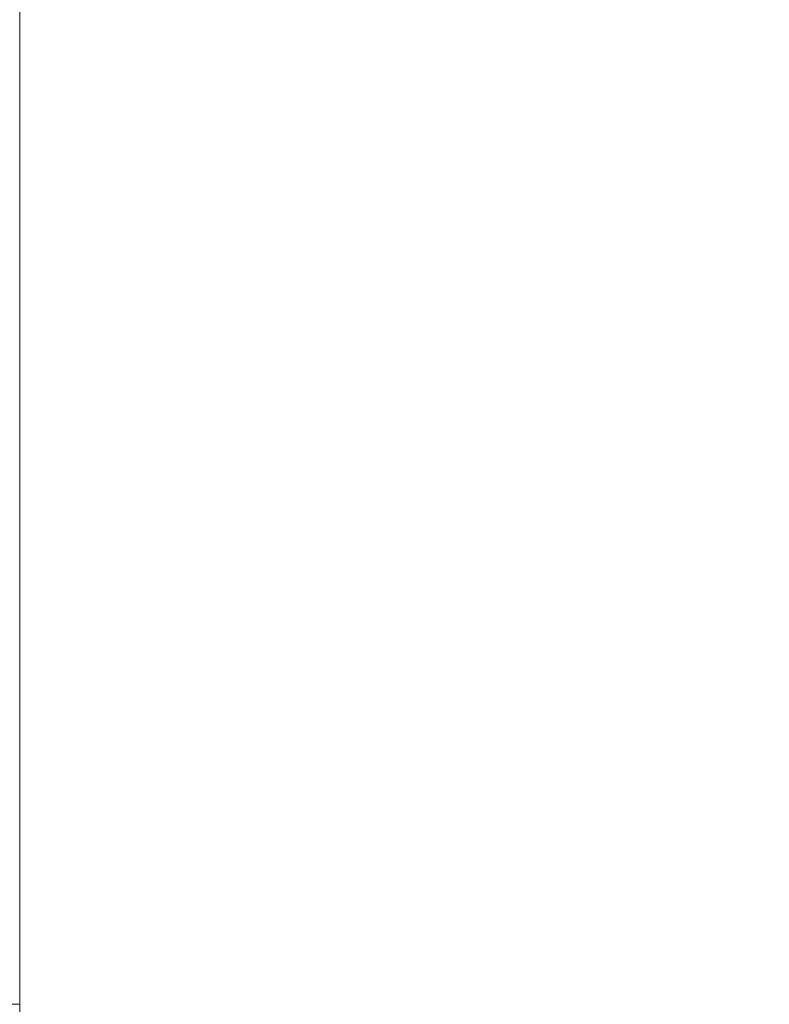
# Model space of a CAD drawing. Header units: centimetres. Extents: x -26.3 to 27.5, y 5.9 to 64.6.
# Tile 151 of 256: x -8.087 to -7.782, y 6.4 to 6.8. Entities that reach past the tile are written whole.
import ezdxf

# ---------------------------------------------------------------- set-up
doc = ezdxf.new("R2010")
doc.units = ezdxf.units.CM
doc.header["$LTSCALE"] = 2.54
doc.layers.add('Lucido design-1', color=7, linetype='Continuous')

# ---------------------------------------------------------------- blocks, each defined once
blk = doc.blocks.new('Gruppo-3-1')
at = {"color": 7, "linetype": 'Continuous', "lineweight": 9}
for points in [[(-25.98654, 7.60021, -743.11416), (-25.98654, 6.00021, -743.11416), (27.11346, 6.00021, -743.11416), (27.11346, 7.60021, -743.11416)], [(-25.98654, 7.60021, -779.21416), (-25.98654, 6.00021, -779.21416), (27.11346, 6.00021, -779.21416), (27.11346, 7.60021, -779.21416)]]:
    blk.add_3dface(points, dxfattribs=at)
for points, invisible_edges in [([(-8.08654, 7.60021, -743.51416), (9.21346, 7.60021, -743.51416), (9.11346, 6.30021, -743.51416), (-7.98654, 6.30021, -743.51416)], 10), ([(-8.08654, 6.40021, -743.51416), (-8.08654, 7.60021, -743.51416), (-7.98654, 6.30021, -743.51416)], 10), ([(-8.08654, 7.60021, -779.61416), (9.21346, 7.60021, -779.61416), (9.11346, 6.30021, -779.61416), (-7.98654, 6.30021, -779.61416)], 10), ([(-8.08654, 6.40021, -779.61416), (-8.08654, 7.60021, -779.61416), (-7.98654, 6.30021, -779.61416)], 10), ([(-8.09037, 6.3958, -743.51424), (-8.09046, 6.40021, -743.51424), (-8.08654, 6.40021, -743.51416), (-8.08645, 6.39597, -743.51416)], 9), ([(-8.09037, 6.3958, -779.61424), (-8.09046, 6.40021, -779.61424), (-8.08654, 6.40021, -779.61416), (-8.08645, 6.39597, -779.61416)], 9)]:
    blk.add_3dface(points, dxfattribs=dict(at, invisible_edges=invisible_edges))
blk = doc.blocks.new('Gruppo-4-1')
at = {"color": 7}
blk.add_blockref('Gruppo-3-1', (0, 0), dxfattribs=at)

msp = doc.modelspace()

# ---------------------------------------------------------------- block references
at = {"layer": 'Lucido design-1', "color": 7}
msp.add_blockref('Gruppo-4-1', (0, 0), dxfattribs=at)

doc.saveas('drawing.dxf')
